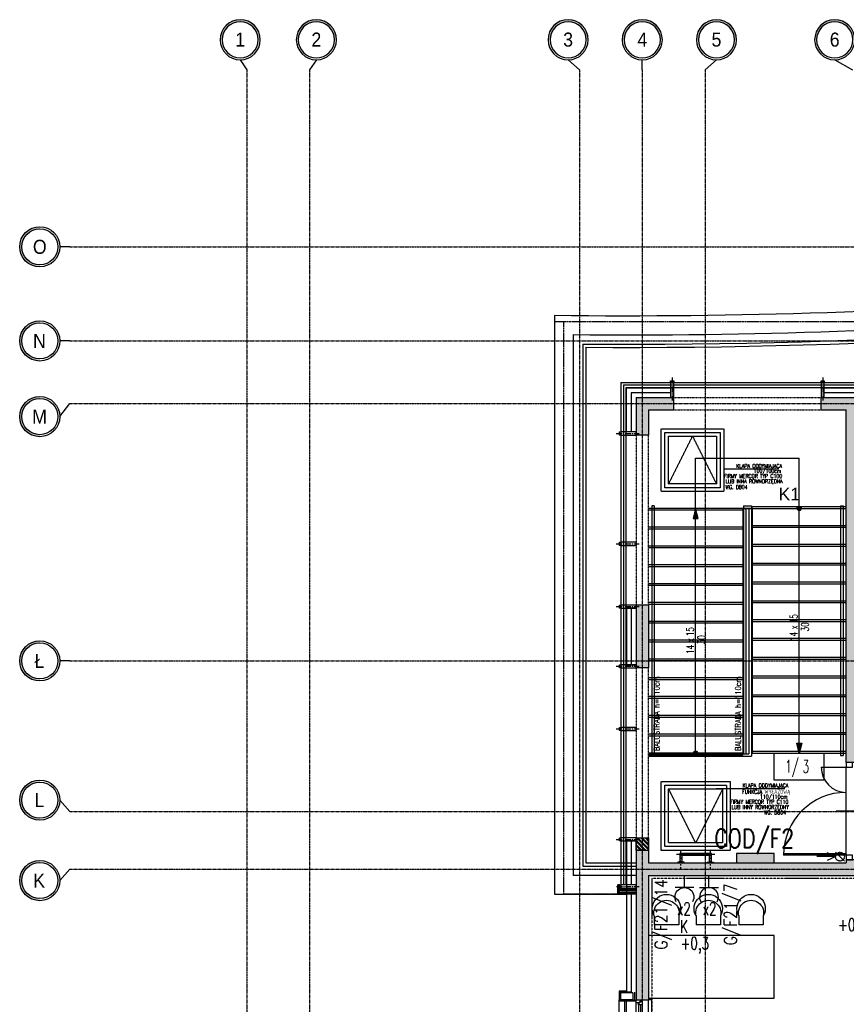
# Model space of a CAD drawing. Extents: x -7228 to 74941, y -112898 to 85621.
# Tile 117 of 256: x 50446 to 51763, y -52576 to -51007. Entities that reach past the tile are written whole.
import ezdxf
from ezdxf.enums import TextEntityAlignment as Align

# ---------------------------------------------------------------- set-up
doc = ezdxf.new("R2010")
doc.units = 0
for name, pattern in [('CENTER', [2, 1.25, -0.25, 0.25, -0.25]), ('CENTER2', [28.575, 19.05, -3.175, 3.175, -3.175]), ('DASHDOT', [1, 0.5, -0.25, 0, -0.25]), ('DASHED', [0.75, 0.5, -0.25]), ('DASHED2', [0.375, 0.25, -0.125]), ('DIVIDE', [31.75, 12.7, -6.35, 0, -6.35, 0, -6.35])]:
    doc.linetypes.add(name, pattern=pattern)
doc.layers.get('0').update_dxf_attribs({"color": 101, "linetype": 'CONTINUOUS'})
for name, color, linetype in [('Drz---drzwi', 5, 'CONTINUOUS'), ('E35', 6, 'CONTINUOUS'), ('E50', 3, 'CONTINUOUS'), ('Ele-balustrada', 8, 'CONTINUOUS'), ('Ins-went', 141, 'CONTINUOUS'), ('Okn---okna', 5, 'CONTINUOUS'), ('Opis-pom', 6, 'CONTINUOUS'), ('Opis-spadki', 61, 'CONTINUOUS'), ('Opis_pom_ramka', 6, 'CONTINUOUS'), ('Os-osie glowne', 1, 'CENTER'), ('Os-osie-opis', 16, 'CONTINUOUS'), ('Pos-widok', 121, 'CONTINUOUS'), ('Sc-beton', 7, 'CONTINUOUS'), ('Sc-beton-hatch', 86, 'CONTINUOUS'), ('Sc-cegla pustak', 42, 'CONTINUOUS'), ('Sc-cegla pustak-hatch', 8, 'CONTINUOUS'), ('Sc-izolacja term-styropian', 151, 'STYROPIAN-KA'), ('Sc-nadproza kon', 5, 'DASHED2'), ('Sc-systemowe', 150, 'CONTINUOUS'), ('Sch-opis', 51, 'CONTINUOUS'), ('Sch-widok', 12, 'CONTINUOUS'), ('Sch-widok-nad', 12, 'DASHED2'), ('Suf-widok', 8, 'CONTINUOUS'), ('W-idok', 8, 'CONTINUOUS'), ('W-idok nad', 5, 'DASHED2'), ('Wyp-meble', 155, 'CONTINUOUS')]:
    doc.layers.add(name, color=color, linetype=linetype)
doc.styles.add('dwg_opis duży', font='ARIAL.TTF', dxfattribs={"width": 0.9})
doc.styles.add('KA wymiar', font='romans.shx', dxfattribs={"width": 0.6})
doc.styles.add('ROMANS', font='romans', dxfattribs={"width": 0.85})
doc.styles.add('TYTUL2', font='ARIAL.TTF')
doc.linetypes.add('BATTING', pattern='A,0.0001,-0.1,[134,ltypeshp.shx,S=0.1,R=0,X=-0.1,Y=0],-0.2,[134,ltypeshp.shx,S=0.1,R=180,X=0.1,Y=0],-0.1', length=0.4001)
doc.linetypes.add('STYROPIAN-KA', pattern='A,0.0001,-0.1,[135,ltypeshp.shx,S=0.1,R=0,X=-0.1,Y=0],0,[135,ltypeshp.shx,S=0.1,R=180,X=0.1,Y=0],-0.1', length=0.2001)

# ---------------------------------------------------------------- blocks, each defined once
blk = doc.blocks.new('ozn_schody-kółko_d14')
at = {"ltscale": 25}
h = blk.add_hatch(color=256, dxfattribs=at)
edge = h.paths.add_edge_path()
edge.add_arc((0, 0), 3.33, 0, 360)
at = {"ltscale": 7}
blk.add_circle((0, 0), 3.33, dxfattribs=at)
blk = doc.blocks.new('ozn_schody-strzałka8x16')
at = {"ltscale": 25}
blk.add_hatch(color=256, dxfattribs=at).paths.add_polyline_path([(0, 0), (-4, -16), (4, -16)])
blk.add_lwpolyline([(0, 0), (-4, -16), (4, -16)], close=True, dxfattribs=at)
blk = doc.blocks.new('ozn_opis-schodów1-rzut')
at = {"style": 'ROMANS', "width": 0.7}
blk.add_text('x', height=12, dxfattribs=at).set_placement((-3.3, 3))
at = {"ltscale": 25, "style": 'ROMANS', "width": 0.7}
blk.add_attdef('Ilość', text='', height=12, dxfattribs=at).set_placement((-7.7, 3), align=Align.RIGHT)
blk.add_attdef('Wysokość', (6.2, 3), '', height=12, dxfattribs=at)
blk.add_attdef('Długość', text='', height=12, dxfattribs=at).set_placement((0.4, -15), align=Align.CENTER)
blk = doc.blocks.new('_DKGJHF')
at = {"ltscale": 7}
for p, q in [((-21.1, -77), (35.9, -77)), ((-5, -145.5), (-105, -145.5)), ((-5, -147.5), (-105, -147.5))]:
    blk.add_line(p, q, dxfattribs=at)
for points in [[(5, -7.5), (5, 0), (-5, 0), (-5, -7.5)], [(5, -155), (5, -147.5), (-5, -147.5), (-5, -155)]]:
    blk.add_lwpolyline(points, close=True, dxfattribs=at)
for points in [[(-45, -7.5), (-5, -7.5)], [(-5, -147.5), (-5, -7.5)]]:
    blk.add_lwpolyline(points, dxfattribs=at)
for centre, radius, start, end in [((-5, -7.5), 40, 180, 270), ((-5, -147.5), 100, 90, 180)]:
    blk.add_arc(centre, radius, start, end)
blk = doc.blocks.new('_opis_osi_liczbowy')
blk.add_hatch(color=256).paths.add_polyline_path([(32, 32), (32, 28.8, -1), (32, -28.8), (32, -32, 1)])
for radius in [32, 28.8]:
    blk.add_circle((32, 0), radius)
at = {"style": 'dwg_opis duży', "width": 0.9}
blk.add_attdef('AXNAMEH', text='', height=22.4, rotation=90, dxfattribs=at).set_placement((32, 0), align=Align.MIDDLE_CENTER)
blk = doc.blocks.new('_opis_osi')
blk.add_hatch(color=256).paths.add_polyline_path([(32, -32), (28.8, -32, -1), (-28.8, -32), (-32, -32, 1)])
for radius in [32, 28.8]:
    blk.add_circle((0, -32), radius)
at = {"style": 'dwg_opis duży', "width": 0.9}
blk.add_attdef('AXNAMEV', text='', height=22.4, rotation=90, dxfattribs=at).set_placement((0, -32), align=Align.MIDDLE_CENTER)
blk = doc.blocks.new('_SKGJFKGJFGKHGJ')
blk.add_line((-13.5, -53.9), (-13.5, 6.9))
at = {"linetype": 'DASHDOT', "ltscale": 5, "flags": 128}
for points in [[(9.4, 0), (-20.4, 0)], [(9.4, -47), (-20.4, -47)]]:
    blk.add_lwpolyline(points, dxfattribs=at)
at = {"flags": 128}
for points in [[(-1.9, -48.5), (-15, -48.5), (-15, 1.5), (-1.9, 1.5)], [(-1.9, -45.5), (-12, -45.5), (-12, -1.5), (-1.9, -1.5)]]:
    blk.add_lwpolyline(points, dxfattribs=at)
for points in [[(0, 5), (0, -5), (-1, -5, -0.199443), (-1, 5)], [(0, -52), (0, -42), (-1, -42, 0.199443), (-1, -52)]]:
    blk.add_lwpolyline(points, format="xyb", close=True, dxfattribs=at)
at = {"linetype": 'DASHED', "ltscale": 0.1, "flags": 128}
for points in [[(-1.9, 1.5), (0, 1.5)], [(-1.9, -1.5), (0, -1.5)], [(0, -45.5), (-1.9, -45.5)], [(0, -48.5), (-1.9, -48.5)]]:
    blk.add_lwpolyline(points, dxfattribs=at)
blk = doc.blocks.new('_STRZAŁKA_WENT')
for q in [(-6, -14), (0, -30.2), (6, -14)]:
    blk.add_line((0, 0), q)
blk = doc.blocks.new('_dsjhgfdfg')
for p, q in [((-28, -150), (-28, 0)), ((-28, 0), (-25, 0)), ((15, 0), (10, 0)), ((15, -150), (15, 0)), ((-10, -145), (-10, -5)), ((-6, -8), (-6, -142)), ((-3, -8), (-3, -142)), ((0, -8), (0, -142)), ((-25, -150), (-28, -150)), ((10, -150), (15, -150))]:
    blk.add_line(p, q)
at = {"linetype": 'DASHED2'}
for p, q in [((10, -150), (10, 0)), ((-25, -150), (-25, 0))]:
    blk.add_line(p, q, dxfattribs=at)
for points in [[(-10, -5), (-10, 0), (0, 0), (0, -3), (-4, -3), (-4, -5)], [(-6, -8), (-6, -5), (-4, -5), (-4, -3), (0, -3), (0, -5), (0, -8)], [(-10, -145), (-10, -150), (0, -150), (0, -147), (-4, -147), (-4, -145)], [(-6, -142), (-6, -145), (-4, -145), (-4, -147), (0, -147), (0, -145), (0, -142)]]:
    blk.add_lwpolyline(points, close=True)
blk = doc.blocks.new('_gdfjjjjjjjjjjjjjjjjj')
at = {"linetype": 'CENTER2', "ltscale": 0.5}
blk.add_line((-31.8, 0), (4.8, 0), dxfattribs=at)
at = {"ltscale": 2, "flags": 128}
for points in [[(-24, -2.5), (-26.5, -2.5), (-26.5, 2.5), (-24, 2.5), (-24, -2.5)], [(-24, -2.5), (0, -2.5), (0, 2.5), (-24, 2.5)]]:
    blk.add_lwpolyline(points, dxfattribs=at)
blk = doc.blocks.new('_gsfhlidfuh')
at = {"linetype": 'CENTER2', "ltscale": 0.5}
blk.add_line((0, -31.3), (0, 4.8), dxfattribs=at)
at = {"ltscale": 2, "flags": 128}
for points in [[(2.5, -24), (2.5, 0), (-2.5, 0), (-2.5, -24)], [(2.5, -24), (2.5, -26.5), (-2.5, -26.5), (-2.5, -24), (2.5, -24)]]:
    blk.add_lwpolyline(points, dxfattribs=at)
blk = doc.blocks.new('_opis_pom_metka')
at = {"layer": 'Opis_pom_ramka'}
blk.add_lwpolyline([(-33.1, 0), (32.9, 0), (32.9, -36), (-33.1, -36)], close=True, dxfattribs=at)
at = {"style": 'KA wymiar', "width": 0.6}
blk.add_attdef('KO/', text='', height=16.8, dxfattribs=at).set_placement((3.5, -25.9), align=Align.RIGHT)
blk.add_attdef('NR', (3.8, -26.2), '', height=16.8, dxfattribs=at)
blk = doc.blocks.new('W046')
for p, q in [((0, 20.9), (0, 0)), ((0, 0), (56.2, 0)), ((56.2, 20.9), (56.2, 0))]:
    blk.add_line(p, q)
for centre, radius, start, end in [((28.1, 37.4), 32.6, 329.5569, 210.4431), ((28.1, 27.7), 28.9, 346.3666, 193.6334)]:
    blk.add_arc(centre, radius, start, end)
blk = doc.blocks.new('A$C59F8734F')
at = {"layer": 'Wyp-meble'}
blk.add_lwpolyline([(850, 3987.3), (850, 4087.3), (650, 4087.3), (650, 3987.3)], close=True, dxfattribs=at)
at = {"layer": 'Wyp-meble', "xscale": -0.6929999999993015, "yscale": 0.6929999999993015, "zscale": 0.6930000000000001}
for p in [(698, 4104.3), (764.6, 4104.3), (832.8, 4104.3)]:
    blk.add_blockref('W046', p, dxfattribs=at)
blk = doc.blocks.new('g2')
at = {"layer": 'E35'}
blk.add_line((15, 19.3), (-15, 19.3), dxfattribs=at)
blk.add_arc((0, 34.3), 15, 150, 30, dxfattribs=at)
at = {"layer": 'E50'}
blk.add_line((0, 19.3), (0, 0), dxfattribs=at)

msp = doc.modelspace()

# ---------------------------------------------------------------- hatches: boundary and pattern name
at = {"layer": 'E50'}
msp.add_hatch(color=256, dxfattribs=at).paths.add_polyline_path([(51647.416, -52350.711), (51647.416, -52335.711), (51587.416, -52335.711), (51587.416, -52350.711)])
at = {"layer": 'Sc-beton-hatch'}
h = msp.add_hatch(dxfattribs=at)
h.set_pattern_fill('ANSI33', color=256, style=0)
h.paths.add_polyline_path([(51487.547, -51608.711), (51427.547, -51608.711), (51427.547, -51668.711), (51447.547, -51668.711), (51447.547, -51628.711), (51487.547, -51628.711)])
h.paths.add_polyline_path([(51822.547, -51608.711), (51722.547, -51608.711), (51722.547, -51628.711), (51762.547, -51628.711), (51762.547, -52190.711), (51782.547, -52190.711), (51782.547, -52038.711), (52169.547, -52038.711), (52169.547, -52018.711), (51782.547, -52018.711), (51782.547, -51628.711), (51822.547, -51628.711)])
h.paths.add_polyline_path([(51447.547, -51939.711), (51427.547, -51939.711), (51427.547, -52039.711), (51447.547, -52039.711)])
h.paths.add_polyline_path([(52347.547, -51608.711), (52268.547, -51608.711), (52268.547, -51628.711), (52347.547, -51628.711)])
h.paths.add_polyline_path([(52787.547, -51608.711), (52687.547, -51608.711), (52687.547, -51628.711), (52727.547, -51628.711), (52727.547, -51827.711), (52747.547, -51827.711), (52747.547, -51628.711), (52787.547, -51628.711)])
h.paths.add_polyline_path([(52807.547, -52018.711), (52747.547, -52018.711), (52747.547, -51927.711), (52727.547, -51927.711), (52727.547, -52018.711), (52599.485, -52018.711), (52599.485, -52038.711), (52807.547, -52038.711)])
h.paths.add_polyline_path([(52499.485, -52018.711), (52269.547, -52018.711), (52269.547, -52038.711), (52499.485, -52038.711)])
h.paths.add_polyline_path([(52747.547, -52350.711), (52712.547, -52350.711), (52712.547, -52385.711), (52747.547, -52385.711)])
h.paths.add_polyline_path([(53417.547, -51508.711), (53397.547, -51508.711), (53397.547, -51608.711), (53347.547, -51608.711), (53347.547, -51628.711), (53397.547, -51628.711), (53397.547, -52018.711), (52907.547, -52018.711), (52907.547, -52038.711), (53397.547, -52038.711), (53397.547, -52438.711), (53417.547, -52438.711)])
h.paths.add_polyline_path([(53439.547, -51508.711), (53419.547, -51508.711), (53419.547, -52278.711), (53439.547, -52278.711)])
h.paths.add_polyline_path([(53417.547, -52708.711), (53397.547, -52708.711), (53397.547, -52778.711), (53417.547, -52778.711)])
h.paths.add_polyline_path([(53417.547, -52858.711), (53397.547, -52858.711), (53397.547, -53008.711), (52967.547, -53008.711), (52967.547, -53028.711), (53397.547, -53028.711), (53397.547, -53068.711), (53417.547, -53068.711)])
h.paths.add_polyline_path([(53417.547, -53168.711), (53397.547, -53168.711), (53397.547, -53208.711), (53417.547, -53208.711)])
h.paths.add_polyline_path([(53417.547, -53308.711), (53397.547, -53308.711), (53397.547, -53573.711), (53417.547, -53573.711)])
h.paths.add_polyline_path([(52747.547, -53008.711), (52727.547, -53008.711), (52727.547, -53028.711), (52727.547, -53323.711), (52707.547, -53323.711), (52707.547, -53343.711), (52747.547, -53343.711)])
h.paths.add_polyline_path([(52727.547, -53008.711), (52707.547, -53008.711), (52707.547, -53028.711), (52727.547, -53028.711)], flags=16)
h.paths.add_polyline_path([(52573.547, -53323.711), (52520.547, -53323.711), (52520.547, -53028.711), (52505.547, -53028.711), (52505.547, -53323.711), (52485.547, -53323.711), (52485.547, -53343.711), (52573.547, -53343.711)])
h.paths.add_polyline_path([(52573.547, -53008.711), (52485.547, -53008.711), (52485.547, -53028.711), (52573.547, -53028.711)])
h.paths.add_polyline_path([(52351.547, -53008.711), (52298.547, -53008.711), (52298.547, -53028.711), (52351.547, -53028.711)], flags=17)
h.paths.add_polyline_path([(52298.547, -53008.711), (51987.547, -53008.711), (51987.547, -52350.711), (51900.047, -52350.711), (51900.047, -52370.711), (51967.547, -52370.711), (51967.547, -53008.711), (51447.547, -53008.711), (51447.547, -52968.711), (51427.547, -52968.711), (51427.547, -53068.711), (51447.547, -53068.711), (51447.547, -53028.711), (51967.547, -53028.711), (51967.547, -53538.711), (51987.547, -53538.711), (51987.547, -53028.711), (52278.547, -53028.711), (52278.547, -53343.711), (52298.547, -53343.711), (52351.547, -53343.711), (52351.547, -53323.711), (52298.547, -53323.711)])
h.paths.add_polyline_path([(51800.047, -52350.711), (51782.547, -52350.711), (51782.547, -52345.711), (51762.547, -52345.711), (51762.547, -52350.711), (51447.547, -52350.711), (51447.547, -52330.711), (51427.547, -52330.711), (51427.547, -52568.711), (51447.547, -52568.711), (51447.547, -52370.711), (51800.047, -52370.711)])
h.paths.add_polyline_path([(51447.547, -52718.711), (51427.547, -52718.711), (51427.547, -52818.711), (51447.547, -52818.711)])
h.paths.add_polyline_path([(51447.547, -53218.711), (51427.547, -53218.711), (51427.547, -53415.711), (51447.547, -53415.711)], flags=17)
h.paths.add_polyline_path([(51447.547, -53505.711), (51427.547, -53505.711), (51427.547, -53548.711), (51447.547, -53548.711)])
h.paths.add_polyline_path([(52024.547, -53758.711), (51447.547, -53758.711), (51447.547, -53698.711), (51427.547, -53698.711), (51427.547, -53778.711), (52024.547, -53778.711)])
h.paths.add_polyline_path([(52787.547, -53758.711), (52174.547, -53758.711), (52174.547, -53778.711), (52727.547, -53778.711), (52727.547, -54010.711), (52747.547, -54010.711), (52747.547, -53778.711), (52787.547, -53778.711)])
h.paths.add_polyline_path([(53025.547, -53758.711), (52922.547, -53758.711), (52922.547, -53778.711), (53025.547, -53778.711)])
h.paths.add_polyline_path([(53244.547, -53758.711), (53150.547, -53758.711), (53150.547, -53778.711), (53244.547, -53778.711)])
h.paths.add_polyline_path([(53417.547, -53723.711), (53397.547, -53723.711), (53397.547, -53758.711), (53349.547, -53758.711), (53349.547, -53778.711), (53397.547, -53778.711), (53397.547, -54383.711), (53417.547, -54383.711)])
h.paths.add_polyline_path([(52747.547, -54110.711), (52727.547, -54110.711), (52727.547, -54305.711), (52747.547, -54305.711)])
h.paths.add_polyline_path([(52747.547, -54405.711), (52727.547, -54405.711), (52727.547, -54508.711), (52314.153, -54508.711, -0.15510336), (52317.392, -54518.903, -0.14834739), (52314.417, -54528.711), (52727.547, -54528.711), (52727.547, -54588.711), (52747.547, -54588.711)])
h.paths.add_polyline_path([(52314.153, -54508.711), (52312.287, -54508.711), (52312.287, -54528.711), (52314.417, -54528.711, 0.14834739), (52317.392, -54518.903, 0.15510336)])
h.paths.add_polyline_path([(52287.287, -54508.711), (52285.327, -54508.711, 0.15510336), (52282.087, -54518.903, 0.14834739), (52285.062, -54528.711), (52287.287, -54528.711)])
h.paths.add_polyline_path([(52285.327, -54508.711), (52218.547, -54508.711), (52218.547, -54528.711), (52285.062, -54528.711, -0.14834739), (52282.087, -54518.903, -0.15510336)])
h.paths.add_polyline_path([(51997.547, -54508.711), (51987.547, -54508.711), (51947.547, -54508.711), (51947.547, -54533.711), (51987.547, -54533.711), (51997.547, -54533.711)])
h.paths.add_polyline_path([(51507.547, -54508.711), (51427.547, -54508.711), (51427.547, -54528.711), (51507.547, -54528.711)])
h.paths.add_polyline_path([(51547.547, -55013.711), (51527.547, -55013.711), (51527.547, -55046.711), (51547.547, -55046.711)])
h.paths.add_polyline_path([(52790.547, -55158.711), (52747.547, -55158.711), (52747.547, -55068.711), (52727.547, -55068.711), (52727.547, -55158.711), (51547.547, -55158.711), (51547.547, -55143.711), (51527.547, -55143.711), (51527.547, -55158.711), (51287.547, -55158.711), (51287.547, -55183.711), (52790.547, -55183.711)])
h.paths.add_polyline_path([(51237.547, -55158.711), (51187.547, -55158.711), (51187.547, -55183.711), (51237.547, -55183.711)])
h.paths.add_polyline_path([(51137.547, -55158.711), (51087.547, -55158.711), (51087.547, -55183.711), (51137.547, -55183.711)])
h.paths.add_polyline_path([(51037.547, -55158.711), (50987.547, -55158.711), (50987.547, -55183.711), (51037.547, -55183.711)])
h.paths.add_polyline_path([(50937.547, -55158.711), (50897.547, -55158.711), (50897.547, -56065.711), (50997.547, -56065.711), (50997.547, -56080.711), (51017.547, -56080.711), (51017.547, -56045.711), (50917.547, -56045.711), (50917.547, -55183.711), (50937.547, -55183.711)])
h.paths.add_polyline_path([(51602.547, -56198.711), (51017.547, -56198.711), (51017.547, -56180.711), (50997.547, -56180.711), (50997.547, -56198.711), (50797.547, -56198.711), (50797.547, -56553.711), (51527.547, -56553.711), (51527.547, -56593.711), (51547.547, -56593.711), (51547.547, -56553.711), (51599.547, -56553.711), (51599.547, -56533.711), (51547.547, -56533.711), (51547.547, -56378.711), (51527.547, -56378.711), (51527.547, -56533.711), (50817.547, -56533.711), (50817.547, -56218.711), (51527.547, -56218.711), (51527.547, -56228.711), (51547.547, -56228.711), (51547.547, -56218.711), (51602.547, -56218.711)])
h.paths.add_polyline_path([(52327.547, -56533.711), (51827.547, -56533.711), (51827.547, -56445.711), (51807.547, -56445.711), (51807.547, -56533.711), (51754.547, -56533.711), (51754.547, -56553.711), (51807.547, -56553.711), (51807.547, -56593.711), (51827.547, -56593.711), (51827.547, -56553.711), (52327.547, -56553.711)])
h.paths.add_polyline_path([(52507.547, -56198.711), (51752.547, -56198.711), (51752.547, -56218.711), (52507.547, -56218.711)])
h.paths.add_polyline_path([(52794.547, -56533.711), (52747.547, -56533.711), (52747.547, -56419.211), (52727.547, -56419.211), (52727.547, -56533.711), (52607.547, -56533.711), (52607.547, -56553.711), (52794.547, -56553.711)])
h.paths.add_polyline_path([(52819.547, -56528.711), (52794.547, -56528.711), (52794.547, -56553.711), (52819.547, -56553.711)])
h.paths.add_polyline_path([(52747.547, -55693.711), (52727.547, -55693.711), (52727.547, -56289.211), (52747.547, -56289.211)])
h.paths.add_polyline_path([(52970.047, -56528.711), (52945.047, -56528.711), (52945.047, -56553.711), (52970.047, -56553.711)])
h.paths.add_polyline_path([(53120.047, -56528.711), (53095.047, -56528.711), (53095.047, -56553.711), (53120.047, -56553.711)])
h.paths.add_polyline_path([(53270.047, -56528.711), (53245.047, -56528.711), (53245.047, -56553.711), (53270.047, -56553.711)])
h.paths.add_polyline_path([(53382.547, -56533.711), (53337.547, -56533.711), (53337.547, -56553.711), (53382.547, -56553.711)])
h.paths.add_polyline_path([(53417.547, -56518.711), (53382.547, -56518.711), (53382.547, -56553.711), (53417.547, -56553.711)])
h.paths.add_polyline_path([(53417.547, -56456.711), (53397.547, -56456.711), (53397.547, -56518.711), (53417.547, -56518.711)])
h.paths.add_polyline_path([(53417.547, -56381.211), (53392.547, -56381.211), (53392.547, -56406.211), (53417.547, -56406.211)])
h.paths.add_polyline_path([(53417.547, -56231.211), (53392.547, -56231.211), (53392.547, -56256.211), (53417.547, -56256.211)])
h.paths.add_polyline_path([(53417.547, -56081.211), (53392.547, -56081.211), (53392.547, -56106.211), (53417.547, -56106.211)])
h.paths.add_polyline_path([(53417.547, -55931.211), (53392.547, -55931.211), (53392.547, -55956.211), (53417.547, -55956.211)])
h.paths.add_polyline_path([(53417.547, -55806.211), (53397.547, -55806.211), (53397.547, -55826.211), (53417.547, -55826.211)])
h.paths.add_polyline_path([(53417.547, -55781.211), (53392.547, -55781.211), (53392.547, -55806.211), (53417.547, -55806.211)])
h.paths.add_polyline_path([(53417.547, -55598.711), (53397.547, -55598.711), (53397.547, -55781.211), (53417.547, -55781.211)])
h.paths.add_polyline_path([(53417.547, -55398.711), (53382.547, -55398.711), (53382.547, -55363.711), (53362.547, -55363.711), (53362.547, -55418.711), (53397.547, -55418.711), (53397.547, -55448.711), (53417.547, -55448.711)])
h.paths.add_polyline_path([(53382.547, -55103.211), (53362.547, -55103.211), (53362.547, -55158.711), (52925.547, -55158.711), (52925.547, -55183.711), (53362.547, -55183.711), (53362.547, -55213.711), (53382.547, -55213.711), (53382.547, -55183.711)])
h.paths.add_polyline_path([(52747.547, -54693.711), (52727.547, -54693.711), (52727.547, -54918.711), (52747.547, -54918.711)])
h.paths.add_polyline_path([(53382.547, -54696.711), (53417.547, -54696.711), (53417.547, -54653.711), (53397.547, -54653.711), (53397.547, -54676.711), (53362.547, -54676.711), (53362.547, -54983.211), (53382.547, -54983.211)])
h.paths.add_polyline_path([(53417.547, -54483.711), (53397.547, -54483.711), (53397.547, -54553.711), (53417.547, -54553.711)])
at = {"layer": 'Sc-cegla pustak-hatch'}
h = msp.add_hatch(dxfattribs=at)
h.set_pattern_fill('ANSI32', color=256, scale=0.5, angle=90, style=0)
h.paths.add_polyline_path([(51447.547, -52310.711), (51427.547, -52310.711), (51427.547, -52330.711), (51447.547, -52330.711)])
h.paths.add_polyline_path([(52347.547, -51628.711), (52329.547, -51628.711), (52329.547, -51827.711), (52347.547, -51827.711)])
h.paths.add_polyline_path([(52472.547, -51947.711), (52347.547, -51947.711), (52347.547, -51927.711), (52329.547, -51927.711), (52329.547, -52018.711), (52347.547, -52018.711), (52347.547, -51965.711), (52454.547, -51965.711), (52454.547, -52018.711), (52472.547, -52018.711)])
h.paths.add_polyline_path([(53066.547, -52038.711), (53048.547, -52038.711), (53048.547, -52090.711), (52985.547, -52090.711), (52985.547, -52038.711), (52967.547, -52038.711), (52967.547, -52113.711), (52985.547, -52113.711), (52985.547, -52108.711), (53066.547, -52108.711)])
h.paths.add_polyline_path([(52985.547, -52213.711), (52967.547, -52213.711), (52967.547, -52888.711), (52985.547, -52888.711), (52985.547, -52758.711), (53397.547, -52758.711), (53397.547, -52740.711), (52985.547, -52740.711)])
h.paths.add_polyline_path([(52985.547, -53028.711), (52967.547, -53028.711), (52967.547, -53108.711), (52985.547, -53108.711)])
h.paths.add_polyline_path([(52985.547, -52988.711), (52967.547, -52988.711), (52967.547, -53008.711), (52985.547, -53008.711)])
h.paths.add_polyline_path([(52985.547, -53208.711), (52967.547, -53208.711), (52967.547, -53538.711), (52985.547, -53538.711), (52985.547, -53511.711), (53067.547, -53511.711), (53067.547, -53519.711), (53059.547, -53519.711), (53059.547, -53538.711), (53397.547, -53538.711), (53397.547, -53520.711), (53077.547, -53520.711), (53077.547, -53493.711), (52985.547, -53493.711)])
h.paths.add_polyline_path([(52296.547, -53510.711), (52278.547, -53510.711), (52278.547, -53520.711), (52095.547, -53520.711), (52095.547, -53252.711), (52077.547, -53252.711), (52077.547, -53520.711), (51987.547, -53520.711), (51987.547, -53538.711), (52278.547, -53538.711), (52278.547, -53581.211), (52296.547, -53581.211)])
h.paths.add_polyline_path([(52296.547, -53343.711), (52278.547, -53343.711), (52278.547, -53410.711), (52296.547, -53410.711)])
h.paths.add_polyline_path([(51967.547, -53520.711), (51942.547, -53520.711), (51942.547, -53538.711), (51967.547, -53538.711)])
h.paths.add_polyline_path([(51842.547, -53520.711), (51447.547, -53520.711), (51447.547, -53538.711), (51842.547, -53538.711)])
h.paths.add_polyline_path([(51445.547, -53778.711), (51427.547, -53778.711), (51427.547, -53898.711), (51445.547, -53898.711)])
h.paths.add_polyline_path([(51445.547, -54048.711), (51427.547, -54048.711), (51427.547, -54113.711), (51445.547, -54113.711)])
h.paths.add_polyline_path([(51445.547, -54263.711), (51427.547, -54263.711), (51427.547, -54328.711), (51445.547, -54328.711)])
h.paths.add_polyline_path([(51445.547, -54478.711), (51427.547, -54478.711), (51427.547, -54508.711), (51445.547, -54508.711)])
h.paths.add_polyline_path([(51445.547, -54528.711), (51427.547, -54528.711), (51427.547, -54543.711), (51445.547, -54543.711)])
h.paths.add_polyline_path([(51445.547, -54693.711), (51427.547, -54693.711), (51427.547, -54758.711), (51445.547, -54758.711)])
h.paths.add_polyline_path([(51445.547, -54908.711), (51427.547, -54908.711), (51427.547, -55031.711), (51527.547, -55031.711), (51527.547, -55013.711), (51445.547, -55013.711)])
h.paths.add_polyline_path([(52352.547, -54886.711), (52296.547, -54886.711), (52296.547, -54536.264, -0.20267676), (52285.062, -54528.711), (52278.547, -54528.711), (52278.547, -54904.711), (52352.547, -54904.711)])
h.paths.add_polyline_path([(52727.547, -54886.711), (52527.547, -54886.711), (52527.547, -54528.711), (52509.547, -54528.711), (52509.547, -54886.711), (52452.547, -54886.711), (52452.547, -54904.711), (52727.547, -54904.711)])
h.paths.add_polyline_path([(52727.547, -54210.711), (52369.547, -54210.711), (52369.547, -54127.711), (52296.547, -54127.711), (52296.547, -53778.711), (52278.547, -53778.711), (52278.547, -54508.711), (52285.327, -54508.711, -0.19581065), (52296.547, -54501.541), (52296.547, -54145.711), (52351.547, -54145.711), (52351.547, -54508.711), (52369.547, -54508.711), (52369.547, -54228.711), (52727.547, -54228.711)])
h.paths.add_polyline_path([(52296.547, -54501.541, 0.15144843), (52287.287, -54506.391), (52296.547, -54506.391)], flags=17)
h.paths.add_polyline_path([(52296.547, -54506.391), (52287.287, -54506.391), (52287.287, -54508.711), (52296.547, -54508.711)], flags=17)
h.paths.add_polyline_path([(52507.547, -55183.711), (52489.547, -55183.711), (52489.547, -55213.711), (52507.547, -55213.711)])
h.paths.add_polyline_path([(52507.547, -55363.711), (52489.547, -55363.711), (52489.547, -56198.711), (52507.547, -56198.711)])
h.paths.add_polyline_path([(52790.547, -55693.711), (52747.547, -55693.711), (52747.547, -55711.711), (52790.547, -55711.711)])
h.paths.add_polyline_path([(53197.547, -55693.711), (52985.547, -55693.711), (52967.547, -55693.711), (52940.547, -55693.711), (52940.547, -55711.711), (53197.547, -55711.711)])
h.paths.add_polyline_path([(52985.547, -55418.711), (53207.547, -55418.711), (53207.547, -55400.711), (52967.547, -55400.711), (52967.547, -55693.711), (52985.547, -55693.711)])
h.paths.add_polyline_path([(53362.547, -55400.711), (53307.547, -55400.711), (53307.547, -55418.711), (53362.547, -55418.711)])
h.paths.add_polyline_path([(52985.547, -55018.711), (52967.547, -55018.711), (52967.547, -55158.711), (52985.547, -55158.711)])
h.paths.add_polyline_path([(52985.547, -54694.711), (53362.547, -54694.711), (53362.547, -54676.711), (52985.547, -54676.711), (52985.547, -54405.711), (52967.547, -54405.711), (52967.547, -54918.711), (52985.547, -54918.711)])
h.paths.add_polyline_path([(53397.547, -54210.711), (53012.547, -54210.711), (53012.547, -54118.711), (52985.547, -54118.711), (52985.547, -54096.711), (52967.547, -54096.711), (52967.547, -54136.711), (52994.547, -54136.711), (52994.547, -54210.711), (52967.547, -54210.711), (52967.547, -54305.711), (52985.547, -54305.711), (52985.547, -54228.711), (53397.547, -54228.711)])
h.paths.add_polyline_path([(52985.547, -53778.711), (52967.547, -53778.711), (52967.547, -54006.711), (52985.547, -54006.711)])
h.paths.add_polyline_path([(52296.547, -53716.211), (52278.547, -53716.211), (52278.547, -53758.711), (52296.547, -53758.711)])

# ---------------------------------------------------------------- linework, layer by layer
at = {"layer": 'E50'}
msp.add_lwpolyline([(51587.416, -52350.711), (51647.416, -52350.711), (51647.416, -52335.711), (51587.416, -52335.711)], close=True, dxfattribs=at)
at = {"layer": 'Ele-balustrada'}
for points in [[(51452.547, -51781.711), (51452.547, -52176.711)], [(51456.547, -51781.711), (51452.547, -51781.711)], [(51456.547, -51781.711), (51456.547, -52176.711)], [(51598.547, -51781.711), (51598.547, -52176.711)], [(51598.547, -51781.711), (51611.547, -51781.711)], [(51602.547, -51785.711), (51602.547, -52176.711)], [(51602.547, -51785.711), (51607.547, -51785.711)], [(51607.547, -51785.711), (51607.547, -52176.711)], [(51611.547, -51781.711), (51611.547, -52180.711)], [(51753.547, -51781.711), (51753.547, -52179.711)], [(51753.547, -51781.711), (51757.547, -51781.711)], [(51757.547, -51781.711), (51757.547, -52179.711)], [(51447.547, -52176.711), (51607.547, -52176.711)], [(51753.547, -52179.711), (51757.547, -52179.711)], [(51447.547, -52180.711), (51611.547, -52180.711)]]:
    msp.add_lwpolyline(points, dxfattribs=at)
at = {"layer": 'Ins-went', "linetype": 'DASHED'}
msp.add_line((51759.619, -52347.782), (51745.476, -52333.64), dxfattribs=at)
msp.add_circle((51752.547, -52340.711), 7, dxfattribs=at)
at = {"layer": 'Opis-spadki'}
for points in [[(51522.547, -51705.711), (51687.547, -51705.711)], [(51522.547, -52175.711), (51522.547, -51705.711)], [(51687.547, -52175.711), (51687.547, -51705.711)]]:
    msp.add_lwpolyline(points, dxfattribs=at)
at = {"layer": 'Os-osie glowne'}
for points in [[(50807.547, -51086.711), (50807.547, -57063.711)], [(50907.547, -51086.711), (50907.547, -57063.711)], [(51337.547, -51086.711), (51337.547, -57063.711)], [(51437.547, -51086.711), (51437.547, -57063.711)], [(51537.547, -51086.711), (51537.547, -57133.711)], [(50525.547, -51368.711), (62792.547, -51368.711)], [(50525.547, -51518.711), (62792.547, -51518.711)], [(50525.547, -51618.711), (62792.547, -51618.711)], [(50525.547, -52028.711), (62792.547, -52028.711)], [(50525.547, -52268.711), (62792.547, -52268.711)], [(50525.547, -52360.711), (62792.547, -52360.711)]]:
    msp.add_lwpolyline(points, dxfattribs=at)
at = {"layer": 'Os-osie-opis'}
for points in [[(50796.887, -51070.711), (50807.547, -51086.711)], [(50918.208, -51070.711), (50907.547, -51086.711)], [(51319.352, -51070.711), (51337.547, -51086.711)], [(51437.547, -51086.711), (51437.547, -51070.711)], [(51555.743, -51070.711), (51537.547, -51086.711)], [(51744.065, -51070.711), (51772.547, -51086.711)], [(50525.547, -51368.711), (50509.547, -51368.711)], [(50525.547, -51518.711), (50509.547, -51518.711)], [(50509.547, -51639.371), (50525.547, -51618.711)], [(50525.547, -52028.711), (50509.547, -52028.711)], [(50509.547, -52250.551), (50525.547, -52268.711)], [(50509.547, -52378.871), (50525.547, -52360.711)]]:
    msp.add_lwpolyline(points, dxfattribs=at)
at = {"layer": 'Pos-widok'}
for points in [[(51612.547, -51782.711), (51762.547, -51782.711)], [(51612.547, -51785.711), (51612.547, -51782.711)], [(51597.547, -51788.711), (51447.547, -51788.711)], [(51597.547, -51818.711), (51447.547, -51818.711)], [(51612.547, -51812.711), (51762.547, -51812.711)], [(51597.547, -51848.711), (51447.547, -51848.711)], [(51612.547, -51842.711), (51762.547, -51842.711)], [(51597.547, -51878.711), (51447.547, -51878.711)], [(51612.547, -51872.711), (51762.547, -51872.711)], [(51597.547, -51908.711), (51447.547, -51908.711)], [(51612.547, -51902.711), (51762.547, -51902.711)], [(51597.547, -51938.711), (51447.547, -51938.711)], [(51612.547, -51932.711), (51762.547, -51932.711)], [(51597.547, -51968.711), (51447.547, -51968.711)], [(51612.547, -51962.711), (51762.547, -51962.711)], [(51597.547, -51998.711), (51447.547, -51998.711)], [(51612.547, -51992.711), (51762.547, -51992.711)], [(51612.547, -52022.711), (51762.547, -52022.711)], [(51597.547, -52028.711), (51447.547, -52028.711)], [(51612.547, -52052.711), (51762.547, -52052.711)], [(51597.547, -52058.711), (51447.547, -52058.711)], [(51612.547, -52082.711), (51762.547, -52082.711)], [(51597.547, -52088.711), (51447.547, -52088.711)], [(51612.547, -52112.711), (51762.547, -52112.711)], [(51597.547, -52118.711), (51447.547, -52118.711)], [(51597.547, -52148.711), (51447.547, -52148.711)], [(51612.547, -52142.711), (51762.547, -52142.711)], [(51597.547, -52178.711), (51447.547, -52178.711)], [(51597.547, -52178.711), (51597.547, -52175.711)], [(51612.547, -52172.711), (51762.547, -52172.711)]]:
    msp.add_lwpolyline(points, dxfattribs=at)
at = {"layer": 'Sc-beton'}
for points in [[(51427.547, -51608.711), (51427.547, -51668.711)], [(51427.547, -51608.711), (51487.547, -51608.711)], [(51487.547, -51628.711), (51487.547, -51608.711)], [(51722.547, -51608.711), (51822.547, -51608.711)], [(51722.547, -51628.711), (51722.547, -51608.711)], [(51447.547, -51628.711), (51447.547, -51668.711)], [(51447.547, -51628.711), (51487.547, -51628.711)], [(51722.547, -51628.711), (51762.547, -51628.711)], [(51762.547, -52190.711), (51762.547, -51628.711)], [(51447.547, -51668.711), (51427.547, -51668.711)], [(51447.547, -51939.711), (51427.547, -51939.711)], [(51427.547, -51939.711), (51427.547, -52039.711)], [(51447.547, -51939.711), (51447.547, -52039.711)], [(51447.547, -52039.711), (51427.547, -52039.711)], [(51782.547, -52190.711), (51762.547, -52190.711)], [(51427.547, -52330.711), (51427.547, -52568.711)], [(51447.547, -52330.711), (51427.547, -52330.711)], [(51447.547, -52330.711), (51447.547, -52350.711)], [(51447.547, -52350.711), (51762.547, -52350.711)], [(51762.547, -52345.711), (51762.547, -52350.711)], [(51782.547, -52345.711), (51762.547, -52345.711)], [(51447.547, -52370.711), (51447.547, -52568.711)], [(51447.547, -52370.711), (51800.047, -52370.711)], [(51427.547, -52568.711), (51447.547, -52568.711)]]:
    msp.add_lwpolyline(points, dxfattribs=at)
at = {"layer": 'Sc-cegla pustak'}
msp.add_lwpolyline([(51427.547, -52330.711), (51427.547, -52310.711), (51447.547, -52310.711), (51447.547, -52330.711)], dxfattribs=at)
at = {"layer": 'Sc-izolacja term-styropian', "linetype": 'ByBlock'}
for p, q in [((51412.547, -51608.711), (51412.547, -51593.711)), ((51412.547, -51593.711), (51482.547, -51593.711)), ((51482.547, -51593.711), (51482.547, -51608.711)), ((51727.547, -51608.711), (51727.547, -51593.711)), ((51727.547, -51593.711), (51817.547, -51593.711)), ((51412.547, -51663.711), (51412.547, -51608.711)), ((51427.547, -51663.711), (51412.547, -51663.711)), ((51427.547, -51944.711), (51412.547, -51944.711)), ((51412.547, -51944.711), (51412.547, -52034.711)), ((51412.547, -52034.711), (51427.547, -52034.711))]:
    msp.add_line(p, q, dxfattribs=at)
at = {"layer": 'Sc-izolacja term-styropian', "linetype": 'BATTING', "ltscale": 0.35}
for points in [[(51482.547, -51601.211), (51420.047, -51601.211), (51420.047, -51663.711)], [(51817.547, -51601.211), (51727.547, -51601.211)], [(51420.047, -51944.711), (51420.047, -52034.711)], [(51420.047, -52315.711), (51420.047, -52385.711)], [(51420.047, -52400.711), (51420.047, -52556.461)]]:
    msp.add_lwpolyline(points, dxfattribs=at)
at = {"layer": 'Sc-izolacja term-styropian', "linetype": 'ByBlock'}
for points in [[(51412.547, -52315.711), (51412.547, -52555.211)], [(51427.547, -52315.711), (51412.547, -52315.711)], [(51401.047, -52385.711), (51398.547, -52385.711)], [(51398.547, -52400.711), (51398.547, -52385.711)], [(51427.547, -52400.711), (51398.547, -52400.711)], [(51400.547, -52555.211), (51400.547, -52571.211)], [(51412.547, -52555.211), (51400.547, -52555.211)], [(51427.547, -52571.211), (51400.547, -52571.211)], [(51402.547, -52557.711), (51402.547, -52568.711)], [(51422.547, -52557.711), (51402.547, -52557.711)], [(51422.547, -52568.711), (51402.547, -52568.711)], [(51422.547, -52557.711), (51422.547, -52568.711)]]:
    msp.add_lwpolyline(points, dxfattribs=at)
at = {"layer": 'Sc-izolacja term-styropian', "linetype": 'BATTING', "ltscale": 0.05}
for points in [[(51399.797, -52399.461), (51399.797, -52385.711)], [(51427.547, -52399.461), (51399.797, -52399.461)], [(51401.547, -52556.461), (51401.547, -52569.961)], [(51420.047, -52556.461), (51401.547, -52556.461)], [(51425.047, -52569.961), (51401.547, -52569.961)]]:
    msp.add_lwpolyline(points, dxfattribs=at)
at = {"layer": 'Sc-izolacja term-styropian', "linetype": 'BATTING', "ltscale": 0.1}
msp.add_lwpolyline([(51403.547, -52393.211), (51427.547, -52393.211)], dxfattribs=at)
at = {"layer": 'Sc-izolacja term-styropian', "linetype": 'BATTING', "ltscale": 0.12}
msp.add_lwpolyline([(51425.047, -52556.461), (51425.047, -52569.961)], dxfattribs=at)
at = {"layer": 'Sc-nadproza kon', "linetype": 'DASHDOT', "ltscale": 0.5}
for points in [[(51487.547, -51608.711), (51722.547, -51608.711)], [(51487.547, -51628.711), (51722.547, -51628.711)], [(51427.547, -51668.711), (51427.547, -51939.711)], [(51447.547, -51939.711), (51447.547, -51668.711)], [(51427.547, -52039.711), (51427.547, -52330.711)], [(51447.547, -52330.711), (51447.547, -52039.711)]]:
    msp.add_lwpolyline(points, dxfattribs=at)
at = {"layer": 'Sc-systemowe', "ltscale": 2}
for points in [[(51403.547, -51584.711), (53377.047, -51584.711)], [(51403.547, -51584.711), (51403.547, -52395.711)], [(51407.547, -51588.711), (53377.047, -51588.711)], [(51407.547, -51588.711), (51407.547, -52385.711)], [(51411.547, -51592.711), (53377.047, -51592.711)], [(51411.547, -51592.711), (51411.547, -52385.711)], [(51401.047, -52398.211), (51401.047, -52390.711)], [(51427.547, -52398.211), (51401.047, -52398.211)], [(51403.547, -52395.711), (51403.547, -52390.711)], [(51427.547, -52395.711), (51403.547, -52395.711)]]:
    msp.add_lwpolyline(points, dxfattribs=at)
at = {"layer": 'Sch-opis'}
for points in [[(51566.731, -51722.503), (51654.924, -51722.503)], [(51555.314, -52232.173), (51664.683, -52232.173)]]:
    msp.add_lwpolyline(points, dxfattribs=at)
at = {"layer": 'Sch-widok'}
for points in [[(51597.547, -51785.711), (51597.547, -52175.711)], [(51612.547, -51785.711), (51612.547, -52175.711)]]:
    msp.add_lwpolyline(points, dxfattribs=at)
at = {"layer": 'Sch-widok-nad'}
for points in [[(51612.547, -51785.711), (51447.547, -51785.711)], [(51597.547, -51785.711), (51762.547, -51785.711)], [(51597.547, -51815.711), (51447.547, -51815.711)], [(51612.547, -51815.711), (51762.547, -51815.711)], [(51597.547, -51845.711), (51447.547, -51845.711)], [(51612.547, -51845.711), (51762.547, -51845.711)], [(51597.547, -51875.711), (51447.547, -51875.711)], [(51612.547, -51875.711), (51762.547, -51875.711)], [(51597.547, -51905.711), (51447.547, -51905.711)], [(51612.547, -51905.711), (51762.547, -51905.711)], [(51597.547, -51935.711), (51447.547, -51935.711)], [(51612.547, -51935.711), (51762.547, -51935.711)], [(51597.547, -51965.711), (51447.547, -51965.711)], [(51612.547, -51965.711), (51762.547, -51965.711)], [(51597.547, -51995.711), (51447.547, -51995.711)], [(51612.547, -51995.711), (51762.547, -51995.711)], [(51597.547, -52025.711), (51447.547, -52025.711)], [(51612.547, -52025.711), (51762.547, -52025.711)], [(51597.547, -52055.711), (51447.547, -52055.711)], [(51612.547, -52055.711), (51762.547, -52055.711)], [(51597.547, -52085.711), (51447.547, -52085.711)], [(51612.547, -52085.711), (51762.547, -52085.711)], [(51597.547, -52115.711), (51447.547, -52115.711)], [(51612.547, -52115.711), (51762.547, -52115.711)], [(51597.547, -52145.711), (51447.547, -52145.711)], [(51612.547, -52145.711), (51762.547, -52145.711)], [(51597.547, -52175.711), (51447.547, -52175.711)], [(51612.547, -52175.711), (51762.547, -52175.711)]]:
    msp.add_lwpolyline(points, dxfattribs=at)
at = {"layer": 'Suf-widok', "linetype": 'DIVIDE', "ltscale": 0.02}
msp.add_lwpolyline([(51962.547, -52375.711), (51452.547, -52375.711), (51452.547, -53003.711), (51939.547, -53003.711), (51939.547, -52980.711), (51962.547, -52980.711)], close=True, dxfattribs=at)
at = {"layer": 'W-idok'}
msp.add_lwpolyline([(52777.547, -51599.711), (52777.547, -51461.911, 0.00692495), (53040.766, -51420.482), (53028.71, -51341.381, -0.0456024), (51297.547, -51478.392), (51297.547, -52400.711), (51412.547, -52400.711)], format="xyb", dxfattribs=at)
for points in [[(51327.547, -51508.711), (51327.547, -52370.711)], [(51342.547, -51523.834), (51342.547, -52355.711)], [(51347.547, -51528.87), (51347.547, -52350.711)], [(51347.547, -52350.711), (51427.547, -52350.711)], [(51342.547, -52355.711), (51427.547, -52355.711)], [(51427.547, -52370.711), (51327.547, -52370.711)], [(51400.547, -53216.211), (51400.547, -52568.711)]]:
    msp.add_lwpolyline(points, dxfattribs=at)
for radius, start, end in [(9570, 269.4849421, 279.5641734), (9585, 269.5754159, 277.9094514), (9590, 269.6055108, 277.875143)]:
    msp.add_arc((51413.575, -41939.097), radius, start, end, dxfattribs=at)
at = {"layer": 'W-idok nad', "ltscale": 5}
for points in [[(53377.047, -51488.211), (51297.547, -51488.211)], [(51427.547, -52400.711), (51312.547, -52400.711), (51312.547, -51488.211)]]:
    msp.add_lwpolyline(points, dxfattribs=at)
at = {"layer": 'W-idok nad'}
for points in [[(51467.547, -51658.711), (51567.547, -51658.711), (51567.547, -51758.711), (51467.547, -51758.711)], [(51473.547, -51664.711), (51561.547, -51664.711), (51561.547, -51752.711), (51473.547, -51752.711)], [(51479.547, -51670.711), (51555.547, -51670.711), (51555.547, -51746.711), (51479.547, -51746.711)], [(51467.547, -52220.711), (51577.547, -52220.711), (51577.547, -52330.711), (51467.547, -52330.711)], [(51473.547, -52226.711), (51571.547, -52226.711), (51571.547, -52324.711), (51473.547, -52324.711)], [(51479.547, -52232.711), (51565.547, -52232.711), (51565.547, -52318.711), (51479.547, -52318.711)]]:
    msp.add_lwpolyline(points, close=True, dxfattribs=at)
for points in [[(51479.547, -51746.711), (51517.547, -51670.711), (51555.547, -51746.711)], [(51565.547, -52232.711), (51522.547, -52318.711), (51479.547, -52232.711)]]:
    msp.add_lwpolyline(points, dxfattribs=at)

# ---------------------------------------------------------------- block references
msp.add_blockref('A$C59F8734F', (50797.547, -56553.711))
at = {"layer": 'Drz---drzwi'}
msp.add_blockref('_DKGJHF', (51767.547, -52190.711), dxfattribs=at)
at = {"layer": 'E35', "xscale": -1, "rotation": 180}
msp.add_blockref('g2', (51504.683, -52370.711), dxfattribs=at)
at = {"layer": 'E35', "rotation": 180}
msp.add_blockref('g2', (51543.718, -52370.711), dxfattribs=at)
at = {"layer": 'Ele-balustrada', "xscale": -1, "rotation": 90}
msp.add_blockref('_SKGJFKGJFGKHGJ', (51499.047, -52350.711), dxfattribs=at)
at = {"layer": 'Ins-went', "xscale": -1, "rotation": 270}
msp.add_blockref('_STRZAŁKA_WENT', (51745.96, -52340.711), dxfattribs=at)
at = {"layer": 'Okn---okna'}
msp.add_blockref('_dsjhgfdfg', (51437.547, -52568.711), dxfattribs=at)
at = {"layer": 'Opis-pom'}
ref = msp.add_blockref('_opis_pom_metka', (51687.395, -52175.717), dxfattribs=dict(at, xscale=1.2, yscale=1.2, zscale=1.2))
ref.add_attrib('KO/', '1/', dxfattribs={"layer": '0', "height": 20.16, "style": 'KA wymiar', "width": 0.6}).set_placement((51687.016, -52206.759), align=Align.RIGHT)
ref.add_attrib('NR', '3', (51693.102, -52207.115), dxfattribs={"layer": '0', "height": 20.16, "style": 'KA wymiar', "width": 0.6})
at = {"layer": 'Os-osie-opis'}
ref = msp.add_blockref('_opis_osi_liczbowy', (50796.887, -51070.711), dxfattribs=dict(at, xscale=-1, rotation=270))
ref.add_attrib('AXNAMEH', '1', dxfattribs={"layer": '0', "height": 22.4, "style": 'dwg_opis duży', "width": 0.9}).set_placement((50796.887, -51038.42), align=Align.MIDDLE_CENTER)
ref = msp.add_blockref('_opis_osi_liczbowy', (50918.208, -51070.711), dxfattribs=dict(at, xscale=-1, rotation=270))
ref.add_attrib('AXNAMEH', '2', dxfattribs={"layer": '0', "height": 22.4, "style": 'dwg_opis duży', "width": 0.9}).set_placement((50918.208, -51038.42), align=Align.MIDDLE_CENTER)
ref = msp.add_blockref('_opis_osi_liczbowy', (51319.352, -51070.711), dxfattribs=dict(at, xscale=-1, rotation=270))
ref.add_attrib('AXNAMEH', '3', dxfattribs={"layer": '0', "height": 22.4, "style": 'dwg_opis duży', "width": 0.9}).set_placement((51319.352, -51038.42), align=Align.MIDDLE_CENTER)
ref = msp.add_blockref('_opis_osi_liczbowy', (51437.547, -51070.711), dxfattribs=dict(at, xscale=-1, rotation=270))
ref.add_attrib('AXNAMEH', '4', dxfattribs={"layer": '0', "height": 22.4, "style": 'dwg_opis duży', "width": 0.9}).set_placement((51437.547, -51038.42), align=Align.MIDDLE_CENTER)
ref = msp.add_blockref('_opis_osi_liczbowy', (51555.743, -51070.711), dxfattribs=dict(at, xscale=-1, rotation=270))
ref.add_attrib('AXNAMEH', '5', dxfattribs={"layer": '0', "height": 22.4, "style": 'dwg_opis duży', "width": 0.9}).set_placement((51555.743, -51038.42), align=Align.MIDDLE_CENTER)
ref = msp.add_blockref('_opis_osi_liczbowy', (51744.065, -51070.711), dxfattribs=dict(at, xscale=-1, rotation=270))
ref.add_attrib('AXNAMEH', '6', dxfattribs={"layer": '0', "height": 22.4, "style": 'dwg_opis duży', "width": 0.9}).set_placement((51744.065, -51038.42), align=Align.MIDDLE_CENTER)
at = {"layer": 'Os-osie-opis', "rotation": 270}
msp.add_blockref('_opis_osi', (50509.547, -51368.711), dxfattribs=at).add_auto_attribs({'AXNAMEV': 'O'})
at = {"layer": 'Os-osie-opis'}
ref = msp.add_blockref('_opis_osi', (50509.547, -51518.711), dxfattribs=dict(at, rotation=270))
ref.add_attrib('AXNAMEV', 'N', dxfattribs={"layer": '0', "height": 22.4, "style": 'dwg_opis duży', "width": 0.9}).set_placement((50476.984, -51518.711), align=Align.MIDDLE_CENTER)
ref = msp.add_blockref('_opis_osi', (50509.547, -51639.371), dxfattribs=dict(at, rotation=270))
ref.add_attrib('AXNAMEV', 'M', dxfattribs={"layer": '0', "height": 22.4, "style": 'dwg_opis duży', "width": 0.9}).set_placement((50477.259, -51639.371), align=Align.MIDDLE_CENTER)
ref = msp.add_blockref('_opis_osi', (50509.547, -52028.711), dxfattribs=dict(at, rotation=270))
ref.add_attrib('AXNAMEV', 'Ł', dxfattribs={"layer": '0', "height": 22.4, "style": 'dwg_opis duży', "width": 0.9}).set_placement((50476.874, -52028.711), align=Align.MIDDLE_CENTER)
ref = msp.add_blockref('_opis_osi', (50509.547, -52250.551), dxfattribs=dict(at, rotation=270))
ref.add_attrib('AXNAMEV', 'L', dxfattribs={"layer": '0', "height": 22.4, "style": 'dwg_opis duży', "width": 0.9}).set_placement((50476.832, -52250.551), align=Align.MIDDLE_CENTER)
ref = msp.add_blockref('_opis_osi', (50509.547, -52378.871), dxfattribs=dict(at, rotation=270))
ref.add_attrib('AXNAMEV', 'K', dxfattribs={"layer": '0', "height": 22.4, "style": 'dwg_opis duży', "width": 0.9}).set_placement((50476.53, -52378.871), align=Align.MIDDLE_CENTER)
at = {"layer": 'Sc-systemowe', "ltscale": 2, "rotation": 270}
for name, p in [('_gdfjjjjjjjjjjjjjjjjj', (51485.047, -51608.711)), ('_gdfjjjjjjjjjjjjjjjjj', (51725.047, -51608.711)), ('_gsfhlidfuh', (51427.547, -52388.211))]:
    msp.add_blockref(name, p, dxfattribs=at)
at = {"layer": 'Sc-systemowe', "ltscale": 2}
for p in [(51427.547, -51666.211), (51427.547, -51842.211), (51427.547, -51942.211), (51427.547, -52037.211), (51427.547, -52137.211), (51427.547, -52313.211)]:
    msp.add_blockref('_gdfjjjjjjjjjjjjjjjjj', p, dxfattribs=at)
at = {"layer": 'Sch-opis'}
msp.add_blockref('ozn_schody-strzałka8x16', (51522.547, -51785.711), dxfattribs=at)
at = {"layer": 'Sch-opis', "rotation": 180}
for p in [(51687.547, -51785.711), (51522.547, -52175.711)]:
    msp.add_blockref('ozn_schody-kółko_d14', p, dxfattribs=at)
at = {"layer": 'Sch-opis', "rotation": 90}
for p in [(51687.757, -51974.917), (51522.757, -51995.446)]:
    msp.add_blockref('ozn_opis-schodów1-rzut', p, dxfattribs=at).add_auto_attribs({'Ilość': '14', 'Wysokość': '15', 'Długość': '30'})
at = {"layer": 'Sch-opis', "xscale": -1, "rotation": 180}
msp.add_blockref('ozn_schody-strzałka8x16', (51687.547, -52175.711), dxfattribs=at)

# ---------------------------------------------------------------- texts
at = {"layer": 'E35', "style": 'ROMANS', "width": 0.8}
for s, p in [('G/F21/14', (51468.845, -52432.705)), ('G/F21/7', (51579.557, -52432.705))]:
    msp.add_text(s, height=20, rotation=90, dxfattribs=at).set_placement(p, align=Align.MIDDLE)
at = {"layer": 'E35', "style": 'ROMANS', "width": 0.7}
for s, p in [('x2', (51503.752, -52424.043)), ('x2', (51544.649, -52424.043)), ('K', (51503.752, -52451.927)), ('+0,3', (51772.271, -52452.192)), ('+0,3', (51521.212, -52481.897))]:
    msp.add_text(s, height=20, dxfattribs=at).set_placement(p, align=Align.MIDDLE)
at = {"layer": 'E50', "style": 'ROMANS', "width": 0.8}
msp.add_text('COD/F2', height=30, dxfattribs=at).set_placement((51552.052, -52326.716))
at = {"layer": 'Sch-opis', "style": 'ROMANS', "width": 0.7}
for s, p in [('KLAPA ODDYMIAJĄCA', (51587.287, -51721.227)), ('100/100cm', (51615.007, -51729.201)), ('FIRMY MERCOR TYP C100', (51567.757, -51737.24)), ('LUB INNA RÓWNORZĘDNA', (51570.067, -51745.631)), ('WG. D804', (51570.067, -51754.765)), ('KLAPA ODDYMIAJĄCA', (51597.204, -52230.519)), ('FUNKCJĄ WYŁAZOWĄ', (51596.679, -52240.393)), ('110/110cm', (51624.978, -52248.367)), ('FIRMY MERCOR TYP C110', (51577.674, -52256.406)), ('LUB INNY RÓWNORZĘDNY', (51579.984, -52264.797)), ('WG. D804', (51631.451, -52273.392))]:
    msp.add_text(s, height=6.3, dxfattribs=at).set_placement(p)
at = {"layer": 'Sch-opis', "style": 'TYTUL2'}
msp.add_text('K1', height=20, dxfattribs=at).set_placement((51671.72, -51762.85), align=Align.MIDDLE)
at = {"layer": 'Sch-opis', "style": 'ROMANS', "width": 0.7}
for p in [(51464.865, -52172.527), (51594.635, -52172.527)]:
    msp.add_text('BALUSTRADA h=110cm ', height=9, rotation=90, dxfattribs=at).set_placement(p)

doc.saveas('drawing.dxf')
